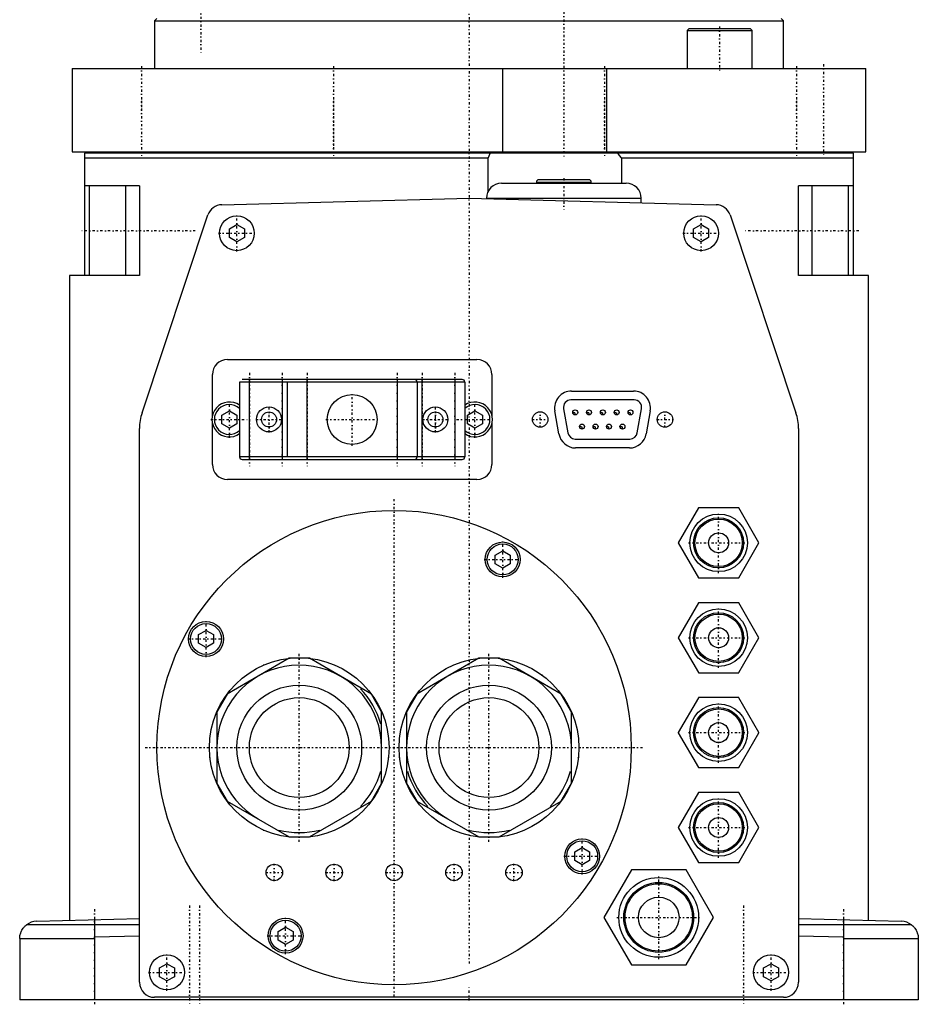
# Model space of a CAD drawing. Extents: x -109 to 109, y -1 to 887.
# Tile 1 of 5: x -90 to 90, y -1 to 196. Entities that reach past the tile are written whole.
import ezdxf

# ---------------------------------------------------------------- set-up
doc = ezdxf.new("R2010")
doc.units = 0
doc.linetypes.add('CENTER', pattern=[1.5, 0.45, -0.5, 0.05, -0.5])
doc.layers.add('AM_0', color=7, linetype='CONTINUOUS')
doc.layers.add('AM_7', color=7, linetype='CENTER')

msp = doc.modelspace()

# ---------------------------------------------------------------- linework, layer by layer
at = {"layer": 'AM_0', "color": 7, "linetype": 'CONTINUOUS'}
for p, q in [((-62.5, 196.5), (-63, 196)), ((-63, 196), (-63, 186.5)), ((-63, 196), (63, 196)), ((63, 196), (62.5, 196.5)), ((63, 186.5), (63, 196)), ((44.1, 194.5), (43.7, 194.1)), ((43.7, 194.1), (43.7, 186.5)), ((43.7, 194.1), (56.7, 194.1)), ((44.1, 194.5), (56.3, 194.5)), ((56.7, 194.1), (56.3, 194.5)), ((56.7, 186.5), (56.7, 194.1)), ((-79.5, 186.5), (-79.5, 169.8)), ((-79.5, 186.5), (79.5, 186.5)), ((6.81, 169.8), (6.81, 186.5)), ((27.57, 186.5), (27.57, 169.8)), ((79.5, 169.8), (79.5, 186.5)), ((-79.5, 169.8), (79.5, 169.8)), ((-69.59, 169.8), (-69.59, 169.5)), ((-69.59, 169.8), (-69.59, 169.5)), ((-61.59, 169.5), (-61.59, 169.8)), ((-31.17, 169.8), (-31.17, 169.5)), ((-31.17, 169.8), (-31.17, 169.5)), ((-23.17, 169.5), (-23.17, 169.8)), ((23.17, 169.8), (23.17, 169.5)), ((23.17, 169.8), (23.17, 169.5)), ((31.17, 169.5), (31.17, 169.8)), ((61.59, 169.8), (61.59, 169.5)), ((61.59, 169.8), (61.59, 169.5)), ((69.59, 169.5), (69.59, 169.8)), ((-77, 169.5), (-77, 145)), ((77, 169.5), (-77, 169.5)), ((3.83, 168.5), (-77, 168.5)), ((3.83, 161.87), (3.83, 168.5)), ((30.56, 168.5), (30.56, 163.5)), ((77, 168.5), (30.56, 168.5)), ((77, 145), (77, 169.5)), ((13.5, 163.7), (13.5, 163.5)), ((13.5, 163.7), (24.5, 163.7)), ((24, 164.2), (14, 164.2)), ((24.5, 163.5), (24.5, 163.7)), ((-66.01, 163), (-77, 163)), ((-76, 145), (-76, 163)), ((-68.74, 145), (-68.74, 163)), ((-66.01, 163), (-66.01, 145)), ((6.5, 163.5), (31.5, 163.5)), ((77, 163), (66.01, 163)), ((66.01, 145), (66.01, 163)), ((68.74, 145), (68.74, 163)), ((76, 145), (76, 163)), ((-49.52, 159.2), (0, 160.5)), ((0, 160.5), (49.52, 159.2)), ((3.5, 160.5), (3.5, 160.41)), ((3.5, 160.5), (34.5, 160.5)), ((34.5, 159.6), (34.5, 160.5)), ((-65.49, 117.54), (-52.29, 157.15)), ((52.29, 157.15), (65.49, 117.54)), ((-48, 154.37), (-46.5, 155.23)), ((-48, 152.63), (-48, 154.37)), ((-46.5, 155.23), (-45, 154.37)), ((-45, 154.37), (-45, 152.63)), ((45, 154.37), (46.5, 155.23)), ((45, 152.63), (45, 154.37)), ((46.5, 155.23), (48, 154.37)), ((48, 154.37), (48, 152.63)), ((-46.5, 151.77), (-48, 152.63)), ((-45, 152.63), (-46.5, 151.77)), ((46.5, 151.77), (45, 152.63)), ((48, 152.63), (46.5, 151.77)), ((-80, 145), (-80, 15.91)), ((-66.01, 145), (-80, 145)), ((80, 145), (66.01, 145)), ((80, 15.91), (80, 145)), ((-48.4, 128.2), (1.6, 128.2)), ((-51.4, 117.03), (-51.4, 125.2)), ((4.6, 125.2), (4.6, 117.03)), ((-45.95, 123.7), (-45.95, 108.7)), ((-0.85, 123.7), (-45.95, 123.7)), ((-1.35, 124.2), (-45.45, 124.2)), ((-43.95, 108.2), (-43.95, 124.2)), ((-37.4, 124.2), (-37.4, 108.2)), ((-36.4, 123.7), (-36.4, 108.7)), ((-32.4, 108.2), (-32.4, 124.2)), ((-14.4, 124.2), (-14.4, 108.2)), ((-10.4, 123.7), (-10.4, 108.7)), ((-9.4, 108.2), (-9.4, 124.2)), ((-2.85, 124.2), (-2.85, 108.2)), ((-0.85, 123.7), (-0.85, 108.7)), ((20.55, 121.9), (32.95, 121.9)), ((18.94, 118.35), (19.79, 113.53)), ((33.08, 120.11), (20.42, 120.11)), ((33.71, 113.53), (34.56, 118.35)), ((-49.5, 117.07), (-48, 117.93)), ((-49.5, 115.33), (-49.5, 117.07)), ((-48, 117.93), (-46.5, 117.07)), ((-46.5, 117.07), (-46.5, 115.33)), ((-0.3, 117.07), (1.2, 117.93)), ((-0.3, 115.33), (-0.3, 117.07)), ((1.2, 117.93), (2.7, 117.07)), ((2.7, 117.07), (2.7, 115.33)), ((18.01, 113.31), (17.2, 117.91)), ((36.3, 117.91), (35.49, 113.31)), ((-66, 3.5), (-66, 114.38)), ((-51.4, 107.2), (-51.4, 115.37)), ((-48, 114.47), (-49.5, 115.33)), ((-46.5, 115.33), (-48, 114.47)), ((1.2, 114.47), (-0.3, 115.33)), ((2.7, 115.33), (1.2, 114.47)), ((4.6, 115.37), (4.6, 107.2)), ((66, 114.38), (66, 3.5)), ((21.27, 112.29), (32.23, 112.29)), ((32.14, 110.5), (21.36, 110.5)), ((-0.85, 108.7), (-45.95, 108.7)), ((-45.45, 108.2), (-1.35, 108.2)), ((1.6, 104.2), (-48.4, 104.2)), ((45.96, 98.49), (41.92, 91.51)), ((45.96, 98.5), (45.96, 98.49)), ((54.04, 98.5), (45.96, 98.5)), ((54.04, 98.49), (54.04, 98.5)), ((58.08, 91.51), (54.04, 98.49)), ((41.92, 91.51), (41.92, 91.49)), ((41.92, 91.49), (45.96, 84.51)), ((54.04, 84.51), (58.08, 91.49)), ((58.08, 91.49), (58.08, 91.51)), ((5.25, 89.04), (6.75, 89.9)), ((5.25, 87.31), (5.25, 89.04)), ((6.75, 89.9), (8.25, 89.04)), ((8.25, 89.04), (8.25, 87.31)), ((6.75, 86.44), (5.25, 87.31)), ((8.25, 87.31), (6.75, 86.44)), ((45.96, 84.51), (45.96, 84.5)), ((45.96, 84.5), (54.04, 84.5)), ((54.04, 84.5), (54.04, 84.51)), ((45.96, 79.49), (41.92, 72.51)), ((45.96, 79.5), (45.96, 79.49)), ((54.04, 79.5), (45.96, 79.5)), ((54.04, 79.49), (54.04, 79.5)), ((58.08, 72.51), (54.04, 79.49)), ((-54.17, 73.12), (-52.67, 73.98)), ((-54.17, 71.38), (-54.17, 73.12)), ((-52.67, 73.98), (-51.17, 73.12)), ((-51.17, 73.12), (-51.17, 71.38)), ((-52.67, 70.52), (-54.17, 71.38)), ((-51.17, 71.38), (-52.67, 70.52)), ((41.92, 72.51), (41.92, 72.49)), ((41.92, 72.49), (45.96, 65.51)), ((54.04, 65.51), (58.08, 72.49)), ((58.08, 72.49), (58.08, 72.51)), ((-36.04, 68.38), (-48.46, 61.2)), ((-31.96, 68.38), (-36.04, 68.38)), ((-19.54, 61.2), (-31.96, 68.38)), ((1.96, 68.38), (-10.46, 61.2)), ((6.04, 68.38), (1.96, 68.38)), ((18.46, 61.2), (6.04, 68.38)), ((-41.2, 67), (-41.2, 67)), ((-41.19, 67), (-41.2, 67)), ((-26.8, 67), (-26.81, 67)), ((-26.8, 67), (-26.8, 67)), ((-3.2, 67), (-3.2, 67)), ((-3.19, 67), (-3.2, 67)), ((11.2, 67), (11.19, 67)), ((11.2, 67), (11.2, 67)), ((45.96, 65.51), (45.96, 65.5)), ((45.96, 65.5), (54.04, 65.5)), ((54.04, 65.5), (54.04, 65.51)), ((-44.68, 64.99), (-44.69, 64.98)), ((-44.69, 64.98), (-44.69, 64.98)), ((-23.31, 64.98), (-23.32, 64.99)), ((-23.31, 64.98), (-23.31, 64.98)), ((-6.68, 64.99), (-6.69, 64.98)), ((-6.69, 64.98), (-6.69, 64.98)), ((14.69, 64.98), (14.68, 64.99)), ((14.69, 64.98), (14.69, 64.98)), ((-48.46, 61.2), (-50.5, 57.68)), ((-17.5, 57.68), (-19.54, 61.2)), ((-10.46, 61.2), (-12.5, 57.68)), ((20.5, 57.68), (18.46, 61.2)), ((45.96, 60.49), (41.92, 53.51)), ((45.96, 60.5), (45.96, 60.49)), ((54.04, 60.5), (45.96, 60.5)), ((54.04, 60.49), (54.04, 60.5)), ((58.08, 53.51), (54.04, 60.49)), ((-50.5, 57.68), (-50.5, 43.32)), ((-17.5, 43.32), (-17.5, 57.68)), ((-12.5, 57.68), (-12.5, 43.32)), ((20.5, 43.32), (20.5, 57.68)), ((41.92, 53.51), (41.92, 53.49)), ((41.92, 53.49), (45.96, 46.51)), ((54.04, 46.51), (58.08, 53.49)), ((58.08, 53.49), (58.08, 53.51)), ((-51.89, 52.52), (-51.89, 52.51)), ((-51.89, 52.52), (-51.89, 52.52)), ((-16.11, 52.52), (-16.11, 52.52)), ((-16.11, 52.51), (-16.11, 52.52)), ((-13.89, 52.52), (-13.89, 52.51)), ((-13.89, 52.52), (-13.89, 52.52)), ((21.89, 52.52), (21.89, 52.52)), ((21.89, 52.51), (21.89, 52.52)), ((-51.89, 48.49), (-51.89, 48.48)), ((-51.89, 48.48), (-51.89, 48.48)), ((-16.11, 48.48), (-16.11, 48.49)), ((-16.11, 48.48), (-16.11, 48.48)), ((-13.89, 48.49), (-13.89, 48.48)), ((-13.89, 48.48), (-13.89, 48.48)), ((21.89, 48.48), (21.89, 48.49)), ((21.89, 48.48), (21.89, 48.48)), ((45.96, 46.51), (45.96, 46.5)), ((45.96, 46.5), (54.04, 46.5)), ((54.04, 46.5), (54.04, 46.51)), ((-50.5, 43.32), (-48.46, 39.8)), ((-19.54, 39.8), (-17.5, 43.32)), ((-12.5, 43.32), (-10.46, 39.8)), ((18.46, 39.8), (20.5, 43.32)), ((45.96, 41.49), (41.92, 34.51)), ((45.96, 41.5), (45.96, 41.49)), ((54.04, 41.5), (45.96, 41.5)), ((54.04, 41.49), (54.04, 41.5)), ((58.08, 34.51), (54.04, 41.49)), ((-48.46, 39.8), (-36.04, 32.62)), ((-31.96, 32.62), (-19.54, 39.8)), ((-10.46, 39.8), (1.96, 32.62)), ((6.04, 32.62), (18.46, 39.8)), ((-44.69, 36.02), (-44.68, 36.01)), ((-44.69, 36.02), (-44.69, 36.02)), ((-23.32, 36.01), (-23.31, 36.02)), ((-23.31, 36.02), (-23.31, 36.02)), ((-6.69, 36.02), (-6.68, 36.01)), ((-6.69, 36.02), (-6.69, 36.02)), ((14.68, 36.01), (14.69, 36.02)), ((14.69, 36.02), (14.69, 36.02)), ((-41.2, 34), (-41.19, 34)), ((-41.2, 34), (-41.2, 34)), ((-26.81, 34), (-26.8, 34)), ((-26.8, 34), (-26.8, 34)), ((-3.2, 34), (-3.19, 34)), ((-3.2, 34), (-3.2, 34)), ((11.19, 34), (11.2, 34)), ((11.2, 34), (11.2, 34)), ((41.92, 34.51), (41.92, 34.49)), ((41.92, 34.49), (45.96, 27.51)), ((54.04, 27.51), (58.08, 34.49)), ((58.08, 34.49), (58.08, 34.51)), ((-36.04, 32.62), (-31.96, 32.62)), ((1.96, 32.62), (6.04, 32.62)), ((21.17, 29.62), (22.67, 30.48)), ((21.17, 27.88), (21.17, 29.62)), ((22.67, 30.48), (24.17, 29.62)), ((24.17, 29.62), (24.17, 27.88)), ((22.67, 27.02), (21.17, 27.88)), ((24.17, 27.88), (22.67, 27.02)), ((32.52, 26), (27.04, 16.5)), ((43.48, 26), (32.52, 26)), ((48.96, 16.5), (43.48, 26)), ((45.96, 27.51), (45.96, 27.5)), ((45.96, 27.5), (54.04, 27.5)), ((54.04, 27.5), (54.04, 27.51)), ((-86.59, 15.73), (-66, 16.27)), ((-75, 16.04), (-75, 0)), ((27.04, 16.5), (32.52, 7.01)), ((43.48, 7.01), (48.96, 16.5)), ((66, 16.27), (86.59, 15.73)), ((75, 16.04), (75, 0)), ((-66, 15), (-88.64, 15)), ((-38.25, 13.69), (-36.75, 14.56)), ((-36.75, 14.56), (-35.25, 13.69)), ((88.64, 15), (66, 15)), ((-90, 12.3), (-75, 12.3)), ((-90, 12.3), (-90, 0)), ((-66, 12.77), (-75, 12.53)), ((-38.25, 11.96), (-38.25, 13.69)), ((-36.75, 11.1), (-38.25, 11.96)), ((-35.25, 11.96), (-36.75, 11.1)), ((-35.25, 13.69), (-35.25, 11.96)), ((75, 12.53), (66, 12.77)), ((75, 12.3), (90, 12.3)), ((90, 12.3), (90, 0)), ((-62, 6.37), (-60.5, 7.23)), ((-62, 4.63), (-62, 6.37)), ((-60.5, 7.23), (-59, 6.37)), ((-59, 6.37), (-59, 4.63)), ((32.52, 7.01), (43.48, 7.01)), ((59, 6.37), (60.5, 7.23)), ((59, 4.63), (59, 6.37)), ((60.5, 7.23), (62, 6.37)), ((62, 6.37), (62, 4.63)), ((-60.5, 3.77), (-62, 4.63)), ((-59, 4.63), (-60.5, 3.77)), ((60.5, 3.77), (59, 4.63)), ((62, 4.63), (60.5, 3.77)), ((90, 0), (-90, 0)), ((63, 0.5), (-63, 0.5))]:
    msp.add_line(p, q, dxfattribs=at)
for points in [[(3.83, 168.5, 0), (3.89, 168.67, 0), (4.01, 169, 0), (4.14, 169.34, 0), (4.21, 169.5, 0)], [(29.78, 169.5, 0), (29.91, 169.34, 0), (30.17, 169, 0), (30.43, 168.67, 0), (30.56, 168.5, 0)], [(-90, 12.3, 0), (-90, 12.3, 0), (-90, 12.31, 0), (-90, 12.32, 0), (-90, 12.33, 0), (-90, 12.34, 0), (-90, 12.35, 0), (-90, 12.36, 0), (-90, 12.37, 0), (-90, 12.39, 0), (-90, 12.4, 0), (-90, 12.41, 0), (-90, 12.41, 0), (-89.99, 12.43, 0), (-89.99, 12.44, 0), (-89.99, 12.46, 0), (-89.99, 12.47, 0), (-89.99, 12.49, 0), (-89.99, 12.5, 0), (-89.99, 12.51, 0), (-89.99, 12.53, 0), (-89.99, 12.54, 0), (-89.99, 12.55, 0), (-89.98, 12.56, 0), (-89.98, 12.58, 0), (-89.98, 12.6, 0), (-89.98, 12.61, 0), (-89.98, 12.62, 0), (-89.98, 12.64, 0), (-89.97, 12.66, 0), (-89.97, 12.69, 0), (-89.97, 12.71, 0), (-89.96, 12.73, 0), (-89.96, 12.74, 0), (-89.96, 12.76, 0), (-89.96, 12.78, 0), (-89.95, 12.8, 0), (-89.94, 12.89, 0), (-89.9, 13.05, 0), (-89.86, 13.23, 0), (-89.8, 13.41, 0), (-89.76, 13.5, 0), (-89.72, 13.59, 0), (-89.64, 13.78, 0), (-89.54, 13.96, 0), (-89.43, 14.14, 0), (-89.31, 14.32, 0), (-89.17, 14.49, 0), (-89.1, 14.57, 0), (-89.03, 14.65, 0), (-88.88, 14.8, 0), (-88.72, 14.94, 0), (-88.64, 15, 0)], [(88.64, 15, 0), (88.72, 14.94, 0), (88.88, 14.8, 0), (89.03, 14.66, 0), (89.1, 14.58, 0), (89.17, 14.5, 0), (89.31, 14.33, 0), (89.43, 14.15, 0), (89.54, 13.97, 0), (89.64, 13.79, 0), (89.72, 13.6, 0), (89.76, 13.51, 0), (89.79, 13.42, 0), (89.85, 13.24, 0), (89.9, 13.07, 0), (89.94, 12.9, 0), (89.96, 12.76, 0), (89.97, 12.68, 0), (89.97, 12.66, 0), (89.98, 12.64, 0), (89.98, 12.63, 0), (89.98, 12.62, 0), (89.98, 12.6, 0), (89.98, 12.58, 0), (89.98, 12.57, 0), (89.99, 12.56, 0), (89.99, 12.54, 0), (89.99, 12.52, 0), (89.99, 12.51, 0), (89.99, 12.5, 0), (89.99, 12.49, 0), (89.99, 12.47, 0), (89.99, 12.45, 0), (89.99, 12.44, 0), (89.99, 12.42, 0), (90, 12.41, 0), (90, 12.41, 0), (90, 12.39, 0), (90, 12.38, 0), (90, 12.36, 0), (90, 12.35, 0), (90, 12.34, 0), (90, 12.33, 0), (90, 12.33, 0), (90, 12.31, 0), (90, 12.3, 0), (90, 12.3, 0)]]:
    msp.add_polyline3d(points, dxfattribs=at)
for centre, radius in [((-46.5, 153.5), 3.5), ((46.5, 153.5), 3.5), ((-23.4, 116.2), 5), ((-40.06, 116.2), 2.5), ((-6.74, 116.2), 2.5), ((-40.06, 116.2), 1.5), ((-6.74, 116.2), 1.5), ((14.25, 116.2), 1.55), ((21.27, 117.62), 0.5), ((24.04, 117.62), 0.5), ((26.81, 117.62), 0.5), ((29.58, 117.62), 0.5), ((32.35, 117.62), 0.5), ((39.25, 116.2), 1.55), ((22.64, 114.78), 0.5), ((25.34, 114.78), 0.5), ((28.04, 114.78), 0.5), ((30.74, 114.78), 0.5), ((-15, 50.5), 47.5), ((50, 91.5), 5.77), ((50, 91.5), 5.01), ((50, 91.5), 4.75), ((50, 91.5), 2), ((6.75, 88.17), 3.5), ((6.75, 88.17), 3.1), ((50, 72.5), 5.77), ((50, 72.5), 5.01), ((50, 72.5), 4.75), ((-52.67, 72.25), 3.5), ((-52.67, 72.25), 3.1), ((50, 72.5), 2), ((-34, 50.5), 18), ((4, 50.5), 18), ((-34, 50.5), 12.5), ((4, 50.5), 12.5), ((-34, 50.5), 10), ((4, 50.5), 10), ((50, 53.5), 5.77), ((50, 53.5), 5.01), ((50, 53.5), 4.75), ((50, 53.5), 2), ((50, 34.5), 5.77), ((50, 34.5), 5.01), ((50, 34.5), 4.75), ((50, 34.5), 2), ((22.67, 28.75), 3.5), ((22.67, 28.75), 3.1), ((-39, 25.5), 1.65), ((-27, 25.5), 1.65), ((-15, 25.5), 1.65), ((-3, 25.5), 1.65), ((9, 25.5), 1.65), ((38, 16.5), 7.99), ((38, 16.5), 7), ((38, 16.5), 6.75), ((38, 16.5), 4.07), ((-36.75, 12.83), 3.5), ((-36.75, 12.83), 3.1), ((-60.5, 5.5), 3.5), ((60.5, 5.5), 3.5)]:
    msp.add_circle(centre, radius, dxfattribs=at)
for centre, radius, start, end in [((14, 163.7), 0.5, 90, 180), ((24, 163.7), 0.5, 0, 90), ((6.5, 160.5), 3, 90, 180), ((31.5, 160.5), 3, 0, 90), ((-49.44, 156.2), 3, 91.5, 161.57), ((49.44, 156.2), 3, 18.43, 88.5), ((-48.4, 125.2), 3, 90, 180), ((1.6, 125.2), 3, 0, 90), ((-10.9, 123.7), 0.5, 0, 90), ((-1.35, 123.7), 0.5, 0, 90), ((20.55, 118.5), 3.4, 90, 190), ((32.95, 118.5), 3.4, 350, 90), ((-48, 116.2), 3.5, 54.1465, 305.8535), ((-48, 116.2), 3, 46.8953, 313.1047), ((1.2, 116.2), 3.5, 234.1465, 125.8535), ((1.2, 116.2), 3, 226.8953, 133.1047), ((20.42, 118.61), 1.5, 90, 190), ((33.08, 118.61), 1.5, 350, 90), ((-56, 114.38), 10, 161.57, 180), ((56, 114.38), 10, 0, 18.43), ((21.36, 113.9), 3.4, 190, 270), ((21.27, 113.79), 1.5, 190, 270), ((32.14, 113.9), 3.4, 270, 350), ((32.23, 113.79), 1.5, 270, 350), ((-45.45, 108.7), 0.5, 180, 270), ((-10.9, 108.7), 0.5, 270, 0), ((-1.35, 108.7), 0.5, 270, 0), ((-48.4, 107.2), 3, 180, 270), ((1.6, 107.2), 3, 270, 0), ((-34, 50.5), 16.5, 0, 240), ((4, 50.5), 16.5, 0, 240), ((-34, 50.5), 17, 16.0694, 43.9306), ((-34, 50.5), 17, 316.0694, 343.9306), ((4, 50.5), 17, 196.0694, 223.9306), ((4, 50.5), 17, 316.0694, 343.9306), ((-34, 50.5), 17, 256.0694, 283.9306), ((4, 50.5), 17, 256.0694, 283.9306), ((-86.5, 12.23), 3.5, 91.5, 127.7802), ((86.5, 12.23), 3.5, 52.2198, 88.5), ((-63, 3.5), 3, 180, 270), ((63, 3.5), 3, 270, 0)]:
    msp.add_arc(centre, radius, start, end, dxfattribs=at)
at = {"layer": 'AM_7', "color": 4, "linetype": 'CENTER'}
for p, q in [((0, 229.31), (0, 7.27)), ((-53.74, 198.4), (-53.74, 189.6)), ((19, 197.84), (19, 168.47)), ((50.2, 194.9), (50.2, 186.1)), ((71, 187.34), (71, 168.97)), ((-65.6, 186.93), (-65.6, 177.57)), ((-65.6, 186.93), (-65.6, 177.57)), ((-27.17, 186.93), (-27.17, 169)), ((-27.17, 186.93), (-27.17, 177.57)), ((27.17, 186.93), (27.17, 169)), ((27.17, 186.93), (27.17, 177.57)), ((65.6, 186.93), (65.6, 177.57)), ((65.6, 186.93), (65.6, 177.57)), ((-65.59, 180), (-65.59, 169)), ((-65.59, 180), (-65.59, 169)), ((-27.17, 180), (-27.17, 169)), ((27.17, 180), (27.17, 169)), ((65.59, 180), (65.59, 169)), ((65.59, 180), (65.59, 169)), ((19, 164.49), (19, 158.22)), ((-46.5, 149.82), (-46.5, 157.18)), ((46.5, 149.82), (46.5, 157.18)), ((-54.83, 154), (-78.06, 154)), ((78.06, 154), (54.83, 154)), ((-50.17, 153.5), (-42.83, 153.5)), ((42.83, 153.5), (50.17, 153.5)), ((-43.95, 125.55), (-43.95, 106.85)), ((-37.4, 125.55), (-37.4, 106.85)), ((-32.4, 125.55), (-32.4, 106.85)), ((-14.4, 125.55), (-14.4, 106.85)), ((-9.4, 125.55), (-9.4, 106.85)), ((-2.85, 125.55), (-2.85, 106.85)), ((-23.4, 110.95), (-23.4, 121.45)), ((-48, 112.53), (-48, 119.88)), ((-40.06, 113.58), (-40.06, 118.83)), ((-6.74, 113.58), (-6.74, 118.83)), ((1.2, 112.53), (1.2, 119.88)), ((-6.73, 114.57), (-6.73, 117.83)), ((14.25, 114.57), (14.25, 117.83)), ((20.75, 117.62), (21.8, 117.62)), ((21.27, 117.09), (21.27, 118.14)), ((23.52, 117.62), (24.57, 117.62)), ((24.04, 117.09), (24.04, 118.14)), ((26.29, 117.62), (27.34, 117.62)), ((26.81, 117.09), (26.81, 118.14)), ((29.05, 117.62), (30.11, 117.62)), ((29.58, 117.09), (29.58, 118.14)), ((31.82, 117.62), (32.88, 117.62)), ((32.35, 117.09), (32.35, 118.14)), ((39.25, 114.57), (39.25, 117.83)), ((-51.68, 116.2), (-44.33, 116.2)), ((-42.69, 116.2), (-37.44, 116.2)), ((-28.65, 116.2), (-18.15, 116.2)), ((-9.37, 116.2), (-4.12, 116.2)), ((-2.48, 116.2), (4.88, 116.2)), ((12.62, 116.2), (15.88, 116.2)), ((22.11, 114.78), (23.16, 114.78)), ((22.64, 114.25), (22.64, 115.31)), ((24.82, 114.78), (25.86, 114.78)), ((25.34, 114.25), (25.34, 115.31)), ((27.52, 114.78), (28.57, 114.78)), ((28.04, 114.25), (28.04, 115.31)), ((30.21, 114.78), (31.27, 114.78)), ((30.74, 114.25), (30.74, 115.31)), ((37.62, 116.2), (40.88, 116.2)), ((-15, 0.62), (-15, 100.38)), ((50, 85.44), (50, 97.56)), ((6.75, 84.5), (6.75, 91.85)), ((43.94, 91.5), (56.06, 91.5)), ((3.07, 88.17), (10.43, 88.17)), ((50, 66.44), (50, 78.56)), ((-52.67, 68.58), (-52.67, 75.92)), ((-56.35, 72.25), (-49, 72.25)), ((43.94, 72.5), (56.06, 72.5)), ((-34, 31.6), (-34, 69.4)), ((4, 31.6), (4, 69.4)), ((50, 47.44), (50, 59.56)), ((43.94, 53.5), (56.06, 53.5)), ((-64.88, 50.5), (34.88, 50.5)), ((50, 28.44), (50, 40.56)), ((43.94, 34.5), (56.06, 34.5)), ((22.67, 25.07), (22.67, 32.43)), ((19, 28.75), (26.35, 28.75)), ((-39, 23.77), (-39, 27.23)), ((-27, 23.77), (-27, 27.23)), ((-3, 23.77), (-3, 27.23)), ((9, 23.77), (9, 27.23)), ((-40.73, 25.5), (-37.27, 25.5)), ((-28.73, 25.5), (-25.27, 25.5)), ((-16.73, 25.5), (-13.27, 25.5)), ((-4.73, 25.5), (-1.27, 25.5)), ((7.27, 25.5), (10.73, 25.5)), ((38, 8.11), (38, 24.89)), ((-75, 18.16), (-75, -0.86)), ((-56, 18.9), (-56, -0.9)), ((-54, 18.9), (-54, -0.9)), ((55, 18.9), (55, -0.9)), ((75, 18.16), (75, -0.86)), ((-36.75, 9.15), (-36.75, 16.5)), ((29.61, 16.5), (46.39, 16.5)), ((-40.42, 12.83), (-33.08, 12.83)), ((-60.5, 1.82), (-60.5, 9.18)), ((60.5, 1.82), (60.5, 9.18)), ((-64.17, 5.5), (-56.83, 5.5)), ((56.83, 5.5), (64.17, 5.5)), ((0, -0.12), (0, 2.62))]:
    msp.add_line(p, q, dxfattribs=at)

doc.saveas('drawing.dxf')
